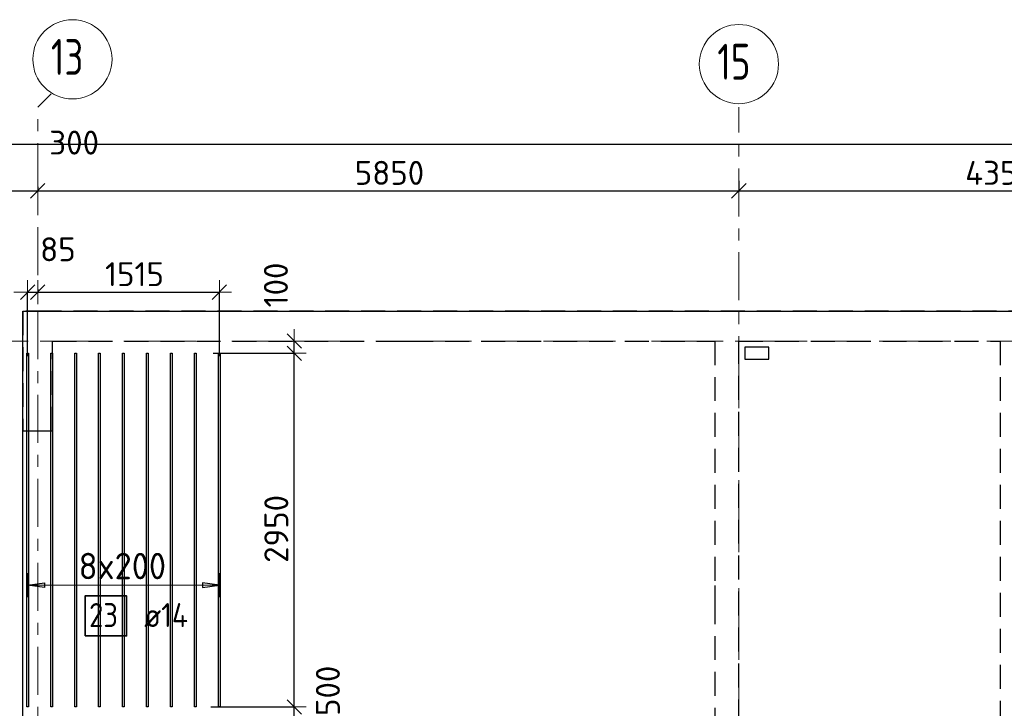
# Model space of a CAD drawing. Header units: metres. Extents: x -38 to 100, y -15 to 19.
# Tile 11 of 41: x 32.7 to 40.91, y 13.34 to 19.08. Entities that reach past the tile are written whole.
import ezdxf

# ---------------------------------------------------------------- set-up
doc = ezdxf.new("R2010")
doc.units = ezdxf.units.M
doc.header["$PDMODE"] = 65
for name, pattern in [('______11', [0.5, 0.4, -0.05, 0, -0.05]), ('______2', [0.27, 0.2, -0.07]), ('______5', [1.1, 0.8, -0.1, 0.1, -0.1])]:
    doc.linetypes.add(name, pattern=pattern)
for name, color, linetype, lineweight in [('XR$2$Осевая линия (1)', 7, '______5', 13), ('XR$2$Размерная линия (1)', 7, 'Continuous', 13), ('XR$3$Перекрытие (1)', 7, 'Continuous', 35), ('XR$3$Размерная линия (1)', 7, 'Continuous', 13), ('XR$5$Стена (1)', 7, 'Continuous', 35)]:
    doc.layers.add(name, color=color, linetype=linetype, lineweight=lineweight)
doc.layers.add('XR$3$Арм.стержн.Доп. Арм ниж.зоны У', color=7, linetype='Continuous', lineweight=35, true_color=0x1cff1c)
doc.styles.add('ISOCPEUR', font='txt')
doc.dimstyles.new('DIMSTYLE_3', dxfattribs={"dimtxt": 0.2, "dimasz": 0.2, "dimexe": 0, "dimexo": 0, "dimgap": 0.1, "dimtad": 2, "dimdec": 0, "dimlfac": 1000, "dimrnd": 5, "dimzin": 12, "dimdsep": 46, "dimtxsty": 'ISOCPEUR', "dimblk1": 'ALL_ML_STRICH', "dimblk2": 'ALL_ML_STRICH', "dimsah": 1, "dimcen": 0, "dimclrd": 7, "dimclre": 256, "dimclrt": 7, "dimadec": 0, "dimazin": 0, "dimtfac": 1, "dimtdec": 0, "dimtix": 1, "dimtmove": 2, "dimatfit": 3, "dimfxl": 0, "dimtzin": 0, "dimlwd": 0, "dimlwe": -3, "dimarcsym": 0})
doc.dimstyles.new('DIMSTYLE_5', dxfattribs={"dimtxt": 0.2, "dimasz": 0.2, "dimexe": 0, "dimexo": 0, "dimgap": 0.1, "dimtad": 2, "dimdec": 0, "dimlfac": 1000, "dimrnd": 5, "dimzin": 12, "dimdsep": 46, "dimtxsty": 'ISOCPEUR', "dimblk1": 'ALL_ML_STRICH', "dimblk2": 'ALL_ML_STRICH', "dimsah": 1, "dimcen": 0, "dimclrd": 7, "dimclre": 256, "dimclrt": 7, "dimadec": 0, "dimazin": 0, "dimtfac": 1, "dimtdec": 0, "dimtix": 1, "dimtmove": 2, "dimatfit": 3, "dimfxl": 0, "dimtvp": 1.2, "dimtzin": 0, "dimlwd": 0, "dimlwe": -3, "dimarcsym": 0})
doc.dimstyles.new('DIMSTYLE_6', dxfattribs={"dimtxt": 0.2, "dimasz": 0.2, "dimexe": 0, "dimexo": 0, "dimgap": 0.1, "dimtad": 2, "dimdec": 0, "dimlfac": 1000, "dimrnd": 5, "dimzin": 12, "dimdsep": 46, "dimtxsty": 'ISOCPEUR', "dimblk1": 'ALL_ML_STRICH', "dimblk2": 'ALL_ML_STRICH', "dimsah": 1, "dimcen": 0, "dimclrd": 7, "dimclre": 256, "dimclrt": 7, "dimadec": 0, "dimazin": 0, "dimtfac": 1, "dimtdec": 0, "dimtix": 1, "dimtmove": 2, "dimatfit": 3, "dimfxl": 0, "dimtvp": 1.2, "dimtzin": 0, "dimlwd": 0, "dimlwe": -3, "dimarcsym": 0})
doc.dimstyles.new('DIMSTYLE_7', dxfattribs={"dimtxt": 0.2, "dimasz": 0.2, "dimexe": 0, "dimexo": 0, "dimgap": 0.1, "dimtad": 0, "dimdec": 0, "dimlfac": 1000, "dimrnd": 5, "dimzin": 12, "dimdsep": 46, "dimtxsty": 'ISOCPEUR', "dimblk1": 'ALL_ML_STRICH', "dimblk2": 'ALL_ML_STRICH', "dimsah": 1, "dimcen": 0, "dimclrd": 7, "dimclre": 256, "dimclrt": 7, "dimadec": 0, "dimazin": 0, "dimtfac": 1, "dimtdec": 0, "dimtix": 1, "dimtmove": 2, "dimatfit": 3, "dimfxl": 0, "dimtvp": 1.2, "dimtzin": 0, "dimlwd": 0, "dimlwe": -3, "dimarcsym": 0})

# ---------------------------------------------------------------- blocks, each defined once
blk = doc.blocks.new('ALL_ML_STRICH')
at = {"color": 0, "linetype": 'ByBlock', "lineweight": -2}
for p, q in [((0, -0.5), (0, 0.5)), ((-1, 0), (0.5, 0)), ((-0.3, -0.3), (0.3, 0.3))]:
    blk.add_line(p, q, dxfattribs=at)
blk = doc.blocks.new('*D19')
at = {"layer": 'DEFPOINTS', "color": 7, "linetype": 'Continuous', "lineweight": 13, "transparency": 33554687}
for p in [(0.5, 18.0429), (0.5, 17.9468), (61.6, 17.1197)]:
    blk.add_point(p, dxfattribs=at)
at = {"layer": 'XR$2$Размерная линия (1)', "color": 9, "linetype": 'Continuous', "lineweight": -2, "true_color": 0xc7c7c7, "transparency": 33554687}
for p, q in [((0.5, 17.9668), (0.5, 18.0429)), ((61.6, 17.1397), (61.6, 18.0429))]:
    blk.add_line(p, q, dxfattribs=at)
at = {"layer": 'XR$2$Размерная линия (1)', "color": 7, "linetype": 'Continuous', "lineweight": -2, "transparency": 33554687}
blk.add_line((0.5, 18.0429), (61.6, 18.0429), dxfattribs=at)
at = {"layer": 'XR$2$Размерная линия (1)', "color": 7, "linetype": 'Continuous', "lineweight": 13, "transparency": 33554687, "xscale": 0.2, "yscale": 0.2, "zscale": 0.2, "rotation": 180}
blk.add_blockref('ALL_ML_STRICH', (0.5, 18.0429), dxfattribs=at)
at = {"layer": 'XR$2$Размерная линия (1)', "color": 7, "linetype": 'Continuous', "lineweight": 13, "transparency": 33554687, "xscale": 0.2, "yscale": 0.2, "zscale": 0.2}
blk.add_blockref('ALL_ML_STRICH', (61.6, 18.0429), dxfattribs=at)
at = {"layer": 'XR$2$Размерная линия (1)', "color": 7, "linetype": 'Continuous', "lineweight": 13, "transparency": 33554687, "insert": (31.1, 18.1929), "char_height": 0.2, "width": 1, "attachment_point": 5, "style": 'ISOCPEUR'}
blk.add_mtext('\\A1;{61100}', dxfattribs=at)
blk = doc.blocks.new('*D27')
at = {"layer": 'DEFPOINTS', "color": 7, "linetype": 'Continuous', "lineweight": 13, "transparency": 33554687}
for p in [(32.55, 17.7052), (32.85, 17.7052), (32.55, 17.6528)]:
    blk.add_point(p, dxfattribs=at)
at = {"layer": 'XR$2$Размерная линия (1)', "color": 9, "linetype": 'Continuous', "lineweight": -2, "true_color": 0xc7c7c7, "transparency": 33554687}
for p, q in [((32.55, 17.6852), (32.55, 17.6528)), ((32.85, 17.6852), (32.85, 17.6528))]:
    blk.add_line(p, q, dxfattribs=at)
at = {"layer": 'XR$2$Размерная линия (1)', "color": 7, "linetype": 'Continuous', "lineweight": -2, "transparency": 33554687}
blk.add_line((32.55, 17.6528), (32.85, 17.6528), dxfattribs=at)
at = {"layer": 'XR$2$Размерная линия (1)', "color": 7, "linetype": 'Continuous', "lineweight": 13, "transparency": 33554687, "xscale": 0.2, "yscale": 0.2, "zscale": 0.2, "rotation": 180}
blk.add_blockref('ALL_ML_STRICH', (32.55, 17.6528), dxfattribs=at)
at = {"layer": 'XR$2$Размерная линия (1)', "color": 7, "linetype": 'Continuous', "lineweight": 13, "transparency": 33554687, "xscale": 0.2, "yscale": 0.2, "zscale": 0.2}
blk.add_blockref('ALL_ML_STRICH', (32.85, 17.6528), dxfattribs=at)
at = {"layer": 'XR$2$Размерная линия (1)', "color": 7, "linetype": 'Continuous', "lineweight": 13, "transparency": 33554687, "insert": (33.1543, 18.0554), "char_height": 0.2, "width": 0.6, "attachment_point": 5, "style": 'ISOCPEUR'}
blk.add_mtext('\\A1;{300}', dxfattribs=at)
blk = doc.blocks.new('*D28')
at = {"layer": 'DEFPOINTS', "color": 7, "linetype": 'Continuous', "lineweight": 13, "transparency": 33554687}
for p in [(38.7, 17.7556), (32.85, 17.7052), (32.85, 17.6528)]:
    blk.add_point(p, dxfattribs=at)
at = {"layer": 'XR$2$Размерная линия (1)', "color": 9, "linetype": 'Continuous', "lineweight": -2, "true_color": 0xc7c7c7, "transparency": 33554687}
for p, q in [((32.85, 17.6852), (32.85, 17.6528)), ((38.7, 17.7356), (38.7, 17.6528))]:
    blk.add_line(p, q, dxfattribs=at)
at = {"layer": 'XR$2$Размерная линия (1)', "color": 7, "linetype": 'Continuous', "lineweight": -2, "transparency": 33554687}
blk.add_line((32.85, 17.6528), (38.7, 17.6528), dxfattribs=at)
at = {"layer": 'XR$2$Размерная линия (1)', "color": 7, "linetype": 'Continuous', "lineweight": 13, "transparency": 33554687, "xscale": 0.2, "yscale": 0.2, "zscale": 0.2, "rotation": 180}
blk.add_blockref('ALL_ML_STRICH', (32.85, 17.6528), dxfattribs=at)
at = {"layer": 'XR$2$Размерная линия (1)', "color": 7, "linetype": 'Continuous', "lineweight": 13, "transparency": 33554687, "xscale": 0.2, "yscale": 0.2, "zscale": 0.2}
blk.add_blockref('ALL_ML_STRICH', (38.7, 17.6528), dxfattribs=at)
at = {"layer": 'XR$2$Размерная линия (1)', "color": 7, "linetype": 'Continuous', "lineweight": 13, "transparency": 33554687, "insert": (35.785, 17.8028), "char_height": 0.2, "width": 0.8, "attachment_point": 5, "style": 'ISOCPEUR'}
blk.add_mtext('\\A1;{5850}', dxfattribs=at)
blk = doc.blocks.new('*D29')
at = {"layer": 'DEFPOINTS', "color": 7, "linetype": 'Continuous', "lineweight": 13, "transparency": 33554687}
for p in [(38.7, 17.7556), (43.05, 17.6744), (38.7, 17.6528)]:
    blk.add_point(p, dxfattribs=at)
at = {"layer": 'XR$2$Размерная линия (1)', "color": 9, "linetype": 'Continuous', "lineweight": -2, "true_color": 0xc7c7c7, "transparency": 33554687}
for p, q in [((38.7, 17.7356), (38.7, 17.6528)), ((43.05, 17.6544), (43.05, 17.6528))]:
    blk.add_line(p, q, dxfattribs=at)
at = {"layer": 'XR$2$Размерная линия (1)', "color": 7, "linetype": 'Continuous', "lineweight": -2, "transparency": 33554687}
blk.add_line((38.7, 17.6528), (43.05, 17.6528), dxfattribs=at)
at = {"layer": 'XR$2$Размерная линия (1)', "color": 7, "linetype": 'Continuous', "lineweight": 13, "transparency": 33554687, "xscale": 0.2, "yscale": 0.2, "zscale": 0.2, "rotation": 180}
blk.add_blockref('ALL_ML_STRICH', (38.7, 17.6528), dxfattribs=at)
at = {"layer": 'XR$2$Размерная линия (1)', "color": 7, "linetype": 'Continuous', "lineweight": 13, "transparency": 33554687, "xscale": 0.2, "yscale": 0.2, "zscale": 0.2}
blk.add_blockref('ALL_ML_STRICH', (43.05, 17.6528), dxfattribs=at)
at = {"layer": 'XR$2$Размерная линия (1)', "color": 7, "linetype": 'Continuous', "lineweight": 13, "transparency": 33554687, "insert": (40.875, 17.8028), "char_height": 0.2, "width": 0.8, "attachment_point": 5, "style": 'ISOCPEUR'}
blk.add_mtext('\\A1;{4350}', dxfattribs=at)
blk = doc.blocks.new('*D81')
at = {"layer": 'DEFPOINTS', "color": 7, "linetype": 'Continuous', "lineweight": 13, "transparency": 33554687}
for p in [(34.2747, 13.348), (34.2426, 12.8465), (34.9911, 12.8465)]:
    blk.add_point(p, dxfattribs=at)
at = {"layer": 'XR$3$Размерная линия (1)', "color": 9, "linetype": 'Continuous', "lineweight": -2, "true_color": 0xc7c7c7, "transparency": 33554687}
for p, q in [((34.2947, 13.348), (34.9911, 13.348)), ((34.2626, 12.8465), (34.9911, 12.8465))]:
    blk.add_line(p, q, dxfattribs=at)
at = {"layer": 'XR$3$Размерная линия (1)', "color": 7, "linetype": 'Continuous', "lineweight": -2, "transparency": 33554687}
blk.add_line((34.9911, 12.8465), (34.9911, 13.348), dxfattribs=at)
at = {"layer": 'XR$3$Размерная линия (1)', "color": 7, "linetype": 'Continuous', "lineweight": 13, "transparency": 33554687, "xscale": 0.2, "yscale": 0.2, "zscale": 0.2}
for p, rotation in [((34.9911, 13.348), 90), ((34.9911, 12.8465), 270)]:
    blk.add_blockref('ALL_ML_STRICH', p, dxfattribs=dict(at, rotation=rotation))
at = {"layer": 'XR$3$Размерная линия (1)', "color": 7, "linetype": 'Continuous', "lineweight": 13, "transparency": 33554687, "insert": (35.2714, 13.4823), "char_height": 0.2, "width": 0.6, "attachment_point": 5, "rotation": 90, "style": 'ISOCPEUR'}
blk.add_mtext('\\A1;{500}', dxfattribs=at)
blk = doc.blocks.new('*D82')
at = {"layer": 'DEFPOINTS', "color": 7, "linetype": 'Continuous', "lineweight": 13, "transparency": 33554687}
for p in [(34.2953, 16.298), (34.2747, 13.348), (34.9911, 13.348)]:
    blk.add_point(p, dxfattribs=at)
at = {"layer": 'XR$3$Размерная линия (1)', "color": 9, "linetype": 'Continuous', "lineweight": -2, "true_color": 0xc7c7c7, "transparency": 33554687}
for p, q in [((34.3153, 16.298), (34.9911, 16.298)), ((34.2947, 13.348), (34.9911, 13.348))]:
    blk.add_line(p, q, dxfattribs=at)
at = {"layer": 'XR$3$Размерная линия (1)', "color": 7, "linetype": 'Continuous', "lineweight": -2, "transparency": 33554687}
blk.add_line((34.9911, 13.348), (34.9911, 16.298), dxfattribs=at)
at = {"layer": 'XR$3$Размерная линия (1)', "color": 7, "linetype": 'Continuous', "lineweight": 13, "transparency": 33554687, "xscale": 0.2, "yscale": 0.2, "zscale": 0.2}
for p, rotation in [((34.9911, 16.298), 90), ((34.9911, 13.348), 270)]:
    blk.add_blockref('ALL_ML_STRICH', p, dxfattribs=dict(at, rotation=rotation))
at = {"layer": 'XR$3$Размерная линия (1)', "color": 7, "linetype": 'Continuous', "lineweight": 13, "transparency": 33554687, "insert": (34.8411, 14.833), "char_height": 0.2, "width": 0.8, "attachment_point": 5, "rotation": 90, "style": 'ISOCPEUR'}
blk.add_mtext('\\A1;{2950}', dxfattribs=at)
blk = doc.blocks.new('*D83')
at = {"layer": 'DEFPOINTS', "color": 7, "linetype": 'Continuous', "lineweight": 13, "transparency": 33554687}
for p in [(34.6801, 16.4), (34.2953, 16.298), (34.9911, 16.298)]:
    blk.add_point(p, dxfattribs=at)
at = {"layer": 'XR$3$Размерная линия (1)', "color": 9, "linetype": 'Continuous', "lineweight": -2, "true_color": 0xc7c7c7, "transparency": 33554687}
for p, q in [((34.9911, 16.4), (34.9911, 16.4)), ((34.3153, 16.298), (34.9911, 16.298))]:
    blk.add_line(p, q, dxfattribs=at)
at = {"layer": 'XR$3$Размерная линия (1)', "color": 7, "linetype": 'Continuous', "lineweight": -2, "transparency": 33554687}
blk.add_line((34.9911, 16.298), (34.9911, 16.4), dxfattribs=at)
at = {"layer": 'XR$3$Размерная линия (1)', "color": 7, "linetype": 'Continuous', "lineweight": 13, "transparency": 33554687, "xscale": 0.2, "yscale": 0.2, "zscale": 0.2}
for p, rotation in [((34.9911, 16.4), 90), ((34.9911, 16.298), 270)]:
    blk.add_blockref('ALL_ML_STRICH', p, dxfattribs=dict(at, rotation=rotation))
at = {"layer": 'XR$3$Размерная линия (1)', "color": 7, "linetype": 'Continuous', "lineweight": 13, "transparency": 33554687, "insert": (34.8376, 16.8675), "char_height": 0.2, "width": 0.6, "attachment_point": 5, "rotation": 90, "style": 'ISOCPEUR'}
blk.add_mtext('\\A1;{100}', dxfattribs=at)
blk = doc.blocks.new('*D86')
at = {"layer": 'DEFPOINTS', "color": 7, "linetype": 'Continuous', "lineweight": 13, "transparency": 33554687}
for p in [(32.7658, 16.8079), (32.85, 16.8136), (32.7658, 16.2532)]:
    blk.add_point(p, dxfattribs=at)
at = {"layer": 'XR$3$Размерная линия (1)', "color": 9, "linetype": 'Continuous', "lineweight": -2, "true_color": 0xc7c7c7, "transparency": 33554687}
for p, q in [((32.7658, 16.2732), (32.7658, 16.8079)), ((32.85, 16.8336), (32.85, 16.8079))]:
    blk.add_line(p, q, dxfattribs=at)
at = {"layer": 'XR$3$Размерная линия (1)', "color": 7, "linetype": 'Continuous', "lineweight": -2, "transparency": 33554687}
blk.add_line((32.7658, 16.8079), (32.85, 16.8079), dxfattribs=at)
at = {"layer": 'XR$3$Размерная линия (1)', "color": 7, "linetype": 'Continuous', "lineweight": 13, "transparency": 33554687, "xscale": 0.2, "yscale": 0.2, "zscale": 0.2}
blk.add_blockref('ALL_ML_STRICH', (32.85, 16.8079), dxfattribs=at)
at = {"layer": 'XR$3$Размерная линия (1)', "color": 7, "linetype": 'Continuous', "lineweight": 13, "transparency": 33554687, "xscale": 0.2, "yscale": 0.2, "zscale": 0.2, "rotation": 180}
blk.add_blockref('ALL_ML_STRICH', (32.7658, 16.8079), dxfattribs=at)
at = {"layer": 'XR$3$Размерная линия (1)', "color": 7, "linetype": 'Continuous', "lineweight": 13, "transparency": 33554687, "insert": (33.0189, 17.1653), "char_height": 0.2, "width": 0.4, "attachment_point": 5, "style": 'ISOCPEUR'}
blk.add_mtext('\\A1;{85}', dxfattribs=at)
blk = doc.blocks.new('*D87')
at = {"layer": 'DEFPOINTS', "color": 7, "linetype": 'Continuous', "lineweight": 13, "transparency": 33554687}
for p in [(32.85, 16.8136), (32.85, 16.8079), (34.3658, 16.2532)]:
    blk.add_point(p, dxfattribs=at)
at = {"layer": 'XR$3$Размерная линия (1)', "color": 9, "linetype": 'Continuous', "lineweight": -2, "true_color": 0xc7c7c7, "transparency": 33554687}
for p, q in [((32.85, 16.8336), (32.85, 16.8079)), ((34.3658, 16.2732), (34.3658, 16.8079))]:
    blk.add_line(p, q, dxfattribs=at)
at = {"layer": 'XR$3$Размерная линия (1)', "color": 7, "linetype": 'Continuous', "lineweight": -2, "transparency": 33554687}
blk.add_line((32.85, 16.8079), (34.3658, 16.8079), dxfattribs=at)
at = {"layer": 'XR$3$Размерная линия (1)', "color": 7, "linetype": 'Continuous', "lineweight": 13, "transparency": 33554687, "xscale": 0.2, "yscale": 0.2, "zscale": 0.2, "rotation": 180}
blk.add_blockref('ALL_ML_STRICH', (32.85, 16.8079), dxfattribs=at)
at = {"layer": 'XR$3$Размерная линия (1)', "color": 7, "linetype": 'Continuous', "lineweight": 13, "transparency": 33554687, "xscale": 0.2, "yscale": 0.2, "zscale": 0.2}
blk.add_blockref('ALL_ML_STRICH', (34.3658, 16.8079), dxfattribs=at)
at = {"layer": 'XR$3$Размерная линия (1)', "color": 7, "linetype": 'Continuous', "lineweight": 13, "transparency": 33554687, "insert": (33.6579, 16.9579), "char_height": 0.2, "width": 0.8, "attachment_point": 5, "style": 'ISOCPEUR'}
blk.add_mtext('\\A1;{1515}', dxfattribs=at)
blk = doc.blocks.new('*D105')
at = {"layer": 'DEFPOINTS', "color": 7, "linetype": 'Continuous', "lineweight": 13, "transparency": 33554687}
for p in [(32.6186, 13.6537), (32.55, 13.4385), (32.55, 13.2004)]:
    blk.add_point(p, dxfattribs=at)
at = {"layer": 'XR$3$Размерная линия (1)', "color": 9, "linetype": 'Continuous', "lineweight": -2, "true_color": 0xc7c7c7, "transparency": 33554687}
for p, q in [((32.6186, 13.6337), (32.6186, 13.2004)), ((32.55, 13.4185), (32.55, 13.2004))]:
    blk.add_line(p, q, dxfattribs=at)
at = {"layer": 'XR$3$Размерная линия (1)', "color": 7, "linetype": 'Continuous', "lineweight": -2, "transparency": 33554687}
blk.add_line((32.55, 13.2004), (32.6186, 13.2004), dxfattribs=at)
at = {"layer": 'XR$3$Размерная линия (1)', "color": 7, "linetype": 'Continuous', "lineweight": 13, "transparency": 33554687, "xscale": 0.2, "yscale": 0.2, "zscale": 0.2}
blk.add_blockref('ALL_ML_STRICH', (32.6186, 13.2004), dxfattribs=at)
at = {"layer": 'XR$3$Размерная линия (1)', "color": 7, "linetype": 'Continuous', "lineweight": 13, "transparency": 33554687, "xscale": 0.2, "yscale": 0.2, "zscale": 0.2, "rotation": 180}
blk.add_blockref('ALL_ML_STRICH', (32.55, 13.2004), dxfattribs=at)
at = {"layer": 'XR$3$Размерная линия (1)', "color": 7, "linetype": 'Continuous', "lineweight": 13, "transparency": 33554687, "insert": (32.3005, 13.0304), "char_height": 0.2, "width": 0.4, "attachment_point": 5, "style": 'ISOCPEUR'}
blk.add_mtext('\\A1;{70}', dxfattribs=at)

msp = doc.modelspace()

# ---------------------------------------------------------------- linework, layer by layer
at = {"layer": 'XR$2$Осевая линия (1)', "color": 253, "linetype": '______11', "lineweight": 13, "true_color": 0xa0a0a0, "transparency": 33554687}
for p, q in [((32.85, 18.35), (32.9631, 18.4631)), ((32.85, -2.65), (32.85, 18.35)), ((38.7, 8.34), (38.7, 18.35)), ((-2.63, 16.4), (62.6, 16.4))]:
    msp.add_line(p, q, dxfattribs=at)
at = {"layer": 'XR$2$Осевая линия (1)', "color": 7, "linetype": 'Continuous', "lineweight": 13, "transparency": 33554687}
for centre in [(33.1404, 18.7501), (38.7004, 18.7101)]:
    msp.add_circle(centre, 0.3304, dxfattribs=at)
at = {"layer": 'XR$3$Арм.стержн.Доп. Арм ниж.зоны У', "color": 253, "linetype": 'Continuous', "lineweight": -3, "true_color": 0xa0a0a0, "transparency": 33554687}
for p, q in [((32.7658, 14.3631), (32.7658, 14.4631)), ((34.3658, 14.3631), (34.3658, 14.4631)), ((32.7658, 14.3631), (32.7658, 14.2631)), ((34.3658, 14.3631), (34.3658, 14.2631))]:
    msp.add_line(p, q, dxfattribs=at)
at = {"layer": 'XR$3$Арм.стержн.Доп. Арм ниж.зоны У', "color": 7, "linetype": 'Continuous', "lineweight": 25, "transparency": 33554687}
for p, q in [((32.7658, 14.3631), (32.9058, 14.3831)), ((32.9058, 14.3831), (32.9058, 14.3431)), ((34.3658, 14.3631), (34.2258, 14.3831)), ((34.2258, 14.3831), (34.2258, 14.3431)), ((32.9058, 14.3431), (32.7658, 14.3631)), ((34.2258, 14.3431), (34.3658, 14.3631))]:
    msp.add_line(p, q, dxfattribs=at)
at = {"layer": 'XR$3$Арм.стержн.Доп. Арм ниж.зоны У', "color": 7, "linetype": 'Continuous', "lineweight": 13, "transparency": 33554687}
for p, q in [((32.7658, 14.3631), (32.7658, 14.3631)), ((34.3658, 14.3631), (34.3658, 14.3631))]:
    msp.add_line(p, q, dxfattribs=at)
at = {"layer": 'XR$3$Арм.стержн.Доп. Арм ниж.зоны У', "color": 7, "linetype": 'Continuous', "lineweight": 25, "transparency": 33554687}
for points in [[(32.7728, 16.298), (32.7728, 13.348), (32.7588, 13.348), (32.7588, 16.298), (32.7728, 16.298)], [(32.9728, 16.298), (32.9728, 13.348), (32.9588, 13.348), (32.9588, 16.298), (32.9728, 16.298)], [(33.1728, 16.298), (33.1728, 13.348), (33.1588, 13.348), (33.1588, 16.298), (33.1728, 16.298)], [(33.3728, 16.298), (33.3728, 13.348), (33.3588, 13.348), (33.3588, 16.298), (33.3728, 16.298)], [(33.5728, 16.298), (33.5728, 13.348), (33.5588, 13.348), (33.5588, 16.298), (33.5728, 16.298)], [(33.7728, 16.298), (33.7728, 13.348), (33.7588, 13.348), (33.7588, 16.298), (33.7728, 16.298)], [(33.9728, 16.298), (33.9728, 13.348), (33.9588, 13.348), (33.9588, 16.298), (33.9728, 16.298)], [(34.1728, 16.298), (34.1728, 13.348), (34.1588, 13.348), (34.1588, 16.298), (34.1728, 16.298)], [(34.3728, 16.298), (34.3728, 13.348), (34.3588, 13.348), (34.3588, 16.298), (34.3728, 16.298)]]:
    msp.add_lwpolyline(points, dxfattribs=at)
at = {"layer": 'XR$3$Арм.стержн.Доп. Арм ниж.зоны У', "color": 7, "linetype": 'Continuous', "lineweight": 13, "transparency": 33554687}
msp.add_lwpolyline([(32.7658, 14.3631), (33.0428, 14.3631), (33.0428, 14.3631), (34.3658, 14.3631)], dxfattribs=at)
at = {"layer": 'XR$3$Арм.стержн.Доп. Арм ниж.зоны У', "color": 7, "linetype": 'Continuous', "lineweight": 35, "transparency": 33554687}
msp.add_lwpolyline([(33.2454, 13.9408), (33.592, 13.9408), (33.592, 14.2741), (33.2454, 14.2741), (33.2454, 13.9408)], dxfattribs=at)
at = {"layer": 'XR$3$Перекрытие (1)', "color": 7, "linetype": 'Continuous', "lineweight": 25, "transparency": 33554687}
for p, q in [((32.725, -0.25), (32.725, 16.65)), ((32.725, 16.65), (41.0797, 16.65)), ((38.75, 16.35), (38.75, 16.25)), ((38.95, 16.35), (38.75, 16.35)), ((38.95, 16.25), (38.95, 16.35)), ((38.75, 16.25), (38.95, 16.25))]:
    msp.add_line(p, q, dxfattribs=at)
at = {"layer": 'XR$5$Стена (1)', "color": 253, "linetype": '______2', "lineweight": -3, "true_color": 0xa0a0a0, "transparency": 33554687}
for p, q in [((32.95, 16.65), (32.725, 16.65)), ((32.725, 16.65), (32.725, 15.65)), ((45.65, 16.65), (32.95, 16.65)), ((32.975, 15.65), (32.975, 16.4)), ((32.975, 16.4), (35.83, 16.4)), ((35.83, 16.4), (35.95, 16.4)), ((35.95, 16.4), (38.5, 16.4)), ((38.5, 16.4), (38.5, 14.3595)), ((38.7, 11.71), (38.7, 16.4)), ((38.7, 16.4), (40.8797, 16.4)), ((40.8797, 16.4), (40.8797, 11.79)), ((32.725, 15.65), (32.975, 15.65)), ((32.895, 15.65), (32.975, 15.65)), ((38.5, 14.3595), (38.5, 14.2395)), ((38.5, 14.2395), (38.5, 12.5395))]:
    msp.add_line(p, q, dxfattribs=at)

# ---------------------------------------------------------------- texts
at = {"layer": 'XR$2$Осевая линия (1)', "color": 7, "linetype": 'Continuous', "lineweight": 13, "transparency": 33554687, "char_height": 0.3, "width": 0.472281, "attachment_point": 7, "style": 'ISOCPEUR'}
for s, insert in [('\\W0.75;13', (32.9604, 18.6196)), ('\\W0.75;15', (38.5204, 18.5796))]:
    msp.add_mtext(s, dxfattribs=dict(at, insert=insert))
at = {"layer": 'XR$3$Арм.стержн.Доп. Арм ниж.зоны У', "color": 7, "linetype": 'Continuous', "lineweight": 13, "transparency": 33554687, "insert": (33.1918, 14.4131), "char_height": 0.22, "width": 0.873359, "attachment_point": 7, "style": 'ISOCPEUR'}
msp.add_mtext('\\W0.95;8x200', dxfattribs=at)
at = {"layer": 'XR$3$Арм.стержн.Доп. Арм ниж.зоны У', "color": 7, "linetype": 'Continuous', "lineweight": 25, "transparency": 33554687, "char_height": 0.2, "attachment_point": 7, "style": 'ISOCPEUR'}
for s, insert, width in [('\\W0.87;23', (33.2787, 14.0141), 0.367208), ('\\W0.89; ø14 ', (33.6254, 14.0141), 0.769432)]:
    msp.add_mtext(s, dxfattribs=dict(at, insert=insert, width=width))

# ---------------------------------------------------------------- dimensions: what is measured, and where the dimension line sits
at = {"layer": 'XR$2$Размерная линия (1)', "color": 7, "linetype": 'Continuous', "lineweight": 13, "transparency": 33554687}
for base, p1, p2, dimstyle, picture, middle in [((61.6, 18.0429), (0.5, 17.9668), (61.6, 17.1397), 'DIMSTYLE_3', '*D19', (31.1, 18.1929)), ((32.85, 17.6528), (32.55, 17.6852), (32.85, 17.6852), 'DIMSTYLE_5', '*D27', (33.1543, 18.0554)), ((38.7, 17.6528), (32.85, 17.6852), (38.7, 17.7356), 'DIMSTYLE_3', '*D28', (35.785, 17.8028)), ((43.05, 17.6528), (38.7, 17.7356), (43.05, 17.6544), 'DIMSTYLE_3', '*D29', (40.875, 17.8028))]:
    dim = msp.add_linear_dim(base=base, p1=p1, p2=p2, dimstyle=dimstyle, override={"dimpost": '<>', "dimclrd": 7, "dimclre": 9, "dimclrt": 7, "dimlwd": 0, "dimlwe": 65533}, dxfattribs=at)
    dim.commit()
    dim.dimension.update_dxf_attribs({"geometry": picture, "text_midpoint": middle, "dimtype": 160})
at = {"layer": 'XR$3$Размерная линия (1)', "color": 7, "linetype": 'Continuous', "lineweight": 13, "transparency": 33554687}
for base, p1, p2, dimstyle, picture, middle in [((32.85, 16.8079), (32.7658, 16.2732), (32.85, 16.8336), 'DIMSTYLE_6', '*D86', (33.0189, 17.1653)), ((34.3658, 16.8079), (32.85, 16.8336), (34.3658, 16.2732), 'DIMSTYLE_3', '*D87', (33.6579, 16.9579)), ((32.6186, 13.2004), (32.55, 13.4185), (32.6186, 13.6337), 'DIMSTYLE_7', '*D105', (32.3005, 13.0304))]:
    dim = msp.add_linear_dim(base=base, p1=p1, p2=p2, dimstyle=dimstyle, override={"dimpost": '<>', "dimclrd": 7, "dimclre": 9, "dimclrt": 7, "dimlwd": 0, "dimlwe": 65533}, dxfattribs=at)
    dim.commit()
    dim.dimension.update_dxf_attribs({"geometry": picture, "text_midpoint": middle, "dimtype": 160})
for base, p1, p2, dimstyle, picture, middle in [((34.9911, 16.4), (34.3153, 16.298), (34.9911, 16.4), 'DIMSTYLE_6', '*D83', (34.8376, 16.8675)), ((34.9911, 16.298), (34.2947, 13.348), (34.3153, 16.298), 'DIMSTYLE_3', '*D82', (34.8411, 14.833)), ((34.991112, 13.348039), (34.262605, 12.84654), (34.294673, 13.348039), 'DIMSTYLE_7', '*D81', (35.271394, 13.482341))]:
    dim = msp.add_linear_dim(base=base, p1=p1, p2=p2, angle=90, dimstyle=dimstyle, override={"dimpost": '<>', "dimclrd": 7, "dimclre": 9, "dimclrt": 7, "dimlwd": 0, "dimlwe": 65533}, dxfattribs=at)
    dim.commit()
    dim.dimension.update_dxf_attribs({"geometry": picture, "text_midpoint": middle, "dimtype": 160})

doc.saveas('drawing.dxf')
